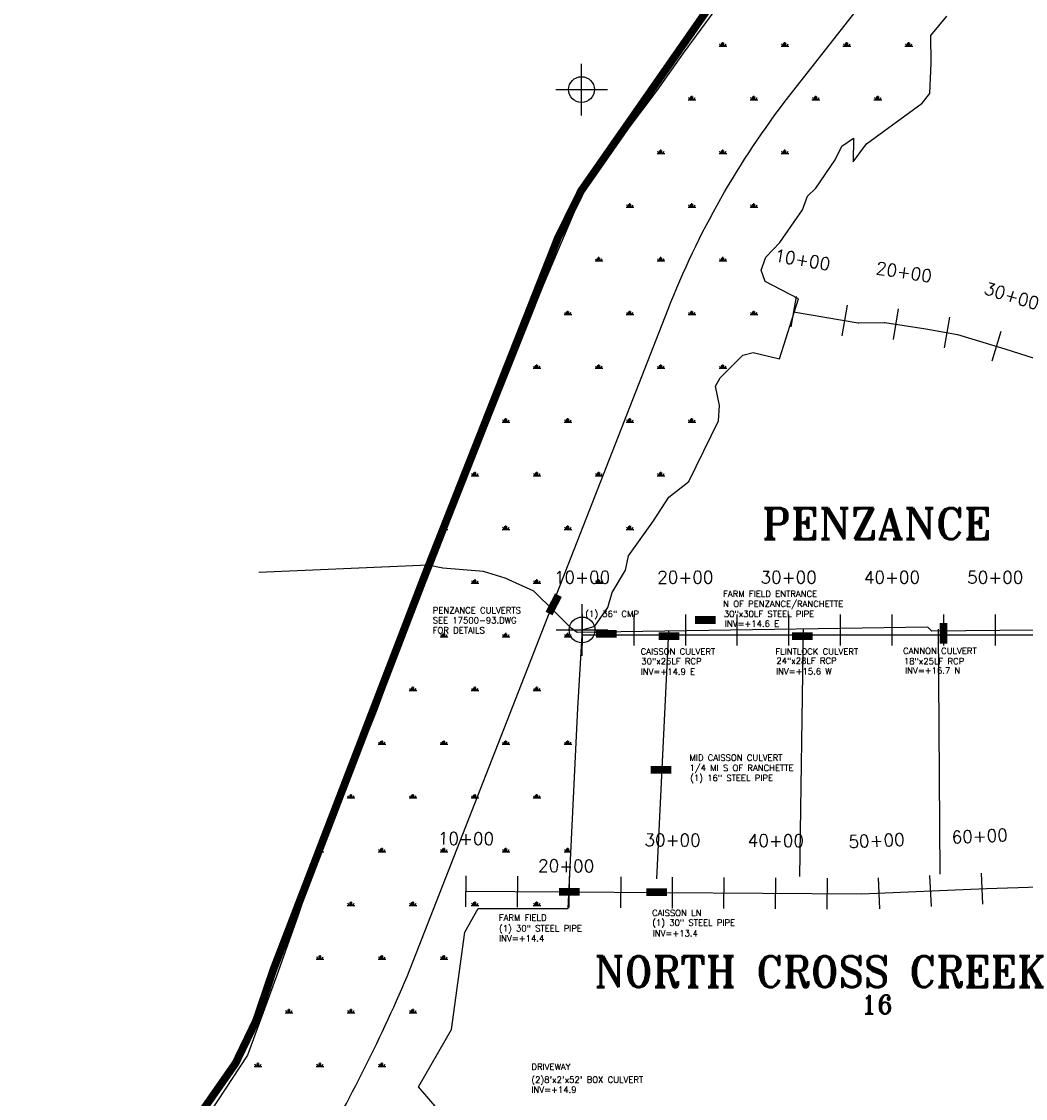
# Model space of a CAD drawing. Extents: x 195000 to 325707, y 779122 to 842722.
# Tile 10 of 21: x 225448 to 235166, y 808732 to 819151. Entities that reach past the tile are written whole.
import ezdxf
from ezdxf.enums import TextEntityAlignment as Align

# ---------------------------------------------------------------- set-up
doc = ezdxf.new("R2010")
doc.units = 0
doc.header["$LTSCALE"] = 800
doc.header["$PDMODE"] = 34
doc.header["$PDSIZE"] = 250
for name, pattern in [('DASHED', [0]), ('PHANTOM', [0]), ('STREAM', [0])]:
    doc.linetypes.add(name, pattern=pattern)
doc.layers.get('0').update_dxf_attribs({"linetype": 'CONTINUOUS'})
for name, color, linetype in [('EXLIMBS', 7, 'STREAM'), ('EXSTRUCTURES', 2, 'CONTINUOUS'), ('HATCH', 3, 'CONTINUOUS'), ('HEC2STA', 7, 'STREAM'), ('MAJROADS', 9, 'CONTINUOUS'), ('MINROADS', 9, 'CONTINUOUS'), ('ROW', 12, 'PHANTOM'), ('SEC', 2, 'CONTINUOUS'), ('TEXT', 7, 'CONTINUOUS'), ('WSHEDS', 11, 'CONTINUOUS')]:
    doc.layers.add(name, color=color, linetype=linetype)
doc.styles.get("Standard").update_dxf_attribs({"font": 'ROMANT'})

# ---------------------------------------------------------------- blocks, each defined once
blk = doc.blocks.new('*X')
at = {"color": 0}
for p, q in [((232228, 818914), (232228, 818944)), ((232238, 818914), (232238, 818951)), ((232247, 818914), (232247, 818944)), ((232828, 818914), (232828, 818944)), ((232838, 818914), (232838, 818951)), ((232847, 818914), (232847, 818944)), ((233428, 818914), (233428, 818944)), ((233438, 818914), (233438, 818951)), ((233447, 818914), (233447, 818944)), ((234028, 818914), (234028, 818944)), ((234038, 818914), (234038, 818951)), ((234047, 818914), (234047, 818944)), ((232200, 818914), (232275, 818914)), ((232219, 818914), (232207, 818934)), ((232256, 818914), (232268, 818934)), ((232800, 818914), (232875, 818914)), ((232819, 818914), (232807, 818934)), ((232856, 818914), (232868, 818934)), ((233400, 818914), (233475, 818914)), ((233419, 818914), (233407, 818934)), ((233456, 818914), (233468, 818934)), ((234000, 818914), (234075, 818914)), ((234019, 818914), (234007, 818934)), ((234056, 818914), (234068, 818934)), ((231928, 818394), (231928, 818424)), ((231938, 818394), (231938, 818432)), ((231947, 818394), (231947, 818424)), ((232528, 818394), (232528, 818424)), ((232538, 818394), (232538, 818432)), ((232547, 818394), (232547, 818424)), ((233128, 818394), (233128, 818424)), ((233138, 818394), (233138, 818432)), ((233147, 818394), (233147, 818424)), ((233728, 818394), (233728, 818424)), ((233738, 818394), (233738, 818432)), ((233747, 818394), (233747, 818424)), ((231900, 818394), (231975, 818394)), ((231919, 818394), (231907, 818415)), ((231956, 818394), (231968, 818415)), ((232500, 818394), (232575, 818394)), ((232519, 818394), (232507, 818415)), ((232556, 818394), (232568, 818415)), ((233100, 818394), (233175, 818394)), ((233119, 818394), (233107, 818415)), ((233156, 818394), (233168, 818415)), ((233700, 818394), (233775, 818394)), ((233719, 818394), (233707, 818415)), ((233756, 818394), (233768, 818415)), ((231628, 817874), (231628, 817904)), ((231638, 817874), (231638, 817912)), ((231647, 817874), (231647, 817904)), ((232228, 817874), (232228, 817904)), ((232238, 817874), (232238, 817912)), ((232247, 817874), (232247, 817904)), ((232828, 817874), (232828, 817904)), ((232838, 817874), (232838, 817912)), ((232847, 817874), (232847, 817904)), ((231600, 817874), (231675, 817874)), ((231619, 817874), (231607, 817895)), ((231656, 817874), (231668, 817895)), ((232200, 817874), (232275, 817874)), ((232219, 817874), (232207, 817895)), ((232256, 817874), (232268, 817895)), ((232800, 817874), (232875, 817874)), ((232819, 817874), (232807, 817895)), ((232856, 817874), (232868, 817895)), ((231328, 817355), (231328, 817385)), ((231338, 817355), (231338, 817392)), ((231347, 817355), (231347, 817385)), ((231928, 817355), (231928, 817385)), ((231938, 817355), (231938, 817392)), ((231947, 817355), (231947, 817385)), ((232528, 817355), (232528, 817385)), ((232538, 817355), (232538, 817392)), ((232547, 817355), (232547, 817385)), ((231300, 817355), (231375, 817355)), ((231319, 817355), (231307, 817376)), ((231356, 817355), (231368, 817376)), ((231900, 817355), (231975, 817355)), ((231919, 817355), (231907, 817376)), ((231956, 817355), (231968, 817376)), ((232500, 817355), (232575, 817355)), ((232519, 817355), (232507, 817376)), ((232556, 817355), (232568, 817376)), ((231028, 816835), (231028, 816865)), ((231038, 816835), (231038, 816873)), ((231047, 816835), (231047, 816865)), ((231628, 816835), (231628, 816865)), ((231638, 816835), (231638, 816873)), ((231647, 816835), (231647, 816865)), ((232228, 816835), (232228, 816865)), ((232238, 816835), (232238, 816873)), ((232247, 816835), (232247, 816865)), ((231000, 816835), (231075, 816835)), ((231019, 816835), (231007, 816856)), ((231056, 816835), (231068, 816856)), ((231600, 816835), (231675, 816835)), ((231619, 816835), (231607, 816856)), ((231656, 816835), (231668, 816856)), ((232200, 816835), (232275, 816835)), ((232219, 816835), (232207, 816856)), ((232256, 816835), (232268, 816856)), ((230728, 816316), (230728, 816346)), ((230738, 816316), (230738, 816353)), ((230747, 816316), (230747, 816346)), ((231328, 816316), (231328, 816346)), ((231338, 816316), (231338, 816353)), ((231347, 816316), (231347, 816346)), ((231928, 816316), (231928, 816346)), ((231938, 816316), (231938, 816353)), ((231947, 816316), (231947, 816346)), ((232528, 816316), (232528, 816346)), ((232538, 816316), (232538, 816353)), ((232547, 816316), (232547, 816346)), ((230700, 816316), (230775, 816316)), ((230719, 816316), (230707, 816336)), ((230756, 816316), (230768, 816336)), ((231300, 816316), (231375, 816316)), ((231319, 816316), (231307, 816336)), ((231356, 816316), (231368, 816336)), ((231900, 816316), (231975, 816316)), ((231919, 816316), (231907, 816336)), ((231956, 816316), (231968, 816336)), ((232500, 816316), (232575, 816316)), ((232519, 816316), (232507, 816336)), ((232556, 816316), (232568, 816336)), ((230419, 815796), (230407, 815817)), ((230428, 815796), (230428, 815826)), ((230438, 815796), (230438, 815833)), ((230447, 815796), (230447, 815826)), ((230456, 815796), (230468, 815817)), ((231019, 815796), (231007, 815817)), ((231028, 815796), (231028, 815826)), ((231038, 815796), (231038, 815833)), ((231047, 815796), (231047, 815826)), ((231056, 815796), (231068, 815817)), ((231619, 815796), (231607, 815817)), ((231628, 815796), (231628, 815826)), ((231638, 815796), (231638, 815833)), ((231647, 815796), (231647, 815826)), ((231656, 815796), (231668, 815817)), ((232219, 815796), (232207, 815817)), ((232228, 815796), (232228, 815826)), ((232238, 815796), (232238, 815833)), ((232247, 815796), (232247, 815826)), ((232256, 815796), (232268, 815817)), ((230400, 815796), (230475, 815796)), ((231000, 815796), (231075, 815796)), ((231600, 815796), (231675, 815796)), ((232200, 815796), (232275, 815796)), ((230119, 815276), (230107, 815297)), ((230128, 815276), (230128, 815306)), ((230138, 815276), (230138, 815314)), ((230147, 815276), (230147, 815306)), ((230156, 815276), (230168, 815297)), ((230719, 815276), (230707, 815297)), ((230728, 815276), (230728, 815306)), ((230738, 815276), (230738, 815314)), ((230747, 815276), (230747, 815306)), ((230756, 815276), (230768, 815297)), ((231319, 815276), (231307, 815297)), ((231328, 815276), (231328, 815306)), ((231338, 815276), (231338, 815314)), ((231347, 815276), (231347, 815306)), ((231356, 815276), (231368, 815297)), ((231919, 815276), (231907, 815297)), ((231928, 815276), (231928, 815306)), ((231938, 815276), (231938, 815314)), ((231947, 815276), (231947, 815306)), ((231956, 815276), (231968, 815297)), ((230100, 815276), (230175, 815276)), ((230700, 815276), (230775, 815276)), ((231300, 815276), (231375, 815276)), ((231900, 815276), (231975, 815276)), ((229819, 814757), (229807, 814777)), ((229828, 814757), (229828, 814787)), ((229838, 814757), (229838, 814794)), ((229847, 814757), (229847, 814787)), ((229856, 814757), (229868, 814777)), ((230419, 814757), (230407, 814777)), ((230428, 814757), (230428, 814787)), ((230438, 814757), (230438, 814794)), ((230447, 814757), (230447, 814787)), ((230456, 814757), (230468, 814777)), ((231019, 814757), (231007, 814777)), ((231028, 814757), (231028, 814787)), ((231038, 814757), (231038, 814794)), ((231047, 814757), (231047, 814787)), ((231056, 814757), (231068, 814777)), ((231619, 814757), (231607, 814777)), ((231628, 814757), (231628, 814787)), ((231638, 814757), (231638, 814794)), ((231647, 814757), (231647, 814787)), ((231656, 814757), (231668, 814777)), ((229800, 814757), (229875, 814757)), ((230400, 814757), (230475, 814757)), ((231000, 814757), (231075, 814757)), ((231600, 814757), (231675, 814757)), ((229568, 814258), (229568, 814258)), ((230119, 814237), (230107, 814258)), ((230128, 814237), (230128, 814267)), ((230138, 814237), (230138, 814275)), ((230147, 814237), (230147, 814267)), ((230156, 814237), (230168, 814258)), ((230719, 814237), (230707, 814258)), ((230728, 814237), (230728, 814267)), ((230738, 814237), (230738, 814275)), ((230747, 814237), (230747, 814267)), ((230756, 814237), (230768, 814258)), ((231319, 814237), (231307, 814258)), ((231328, 814237), (231328, 814267)), ((231338, 814237), (231338, 814275)), ((231347, 814237), (231347, 814267)), ((231356, 814237), (231368, 814258)), ((229560, 814237), (229575, 814237)), ((230100, 814237), (230175, 814237)), ((230700, 814237), (230775, 814237)), ((231300, 814237), (231375, 814237)), ((229819, 813717), (229807, 813738)), ((229828, 813717), (229828, 813747)), ((229838, 813717), (229838, 813755)), ((229847, 813717), (229847, 813747)), ((229856, 813717), (229868, 813738)), ((230419, 813717), (230407, 813738)), ((230428, 813717), (230428, 813747)), ((230438, 813717), (230438, 813755)), ((230447, 813717), (230447, 813747)), ((230456, 813717), (230468, 813738)), ((231019, 813717), (231007, 813738)), ((231028, 813717), (231028, 813747)), ((231038, 813717), (231038, 813755)), ((231047, 813717), (231047, 813747)), ((231056, 813717), (231068, 813738)), ((229800, 813717), (229875, 813717)), ((230400, 813717), (230475, 813717)), ((231000, 813717), (231075, 813717)), ((229519, 813198), (229507, 813219)), ((229528, 813198), (229528, 813228)), ((229538, 813198), (229538, 813235)), ((229547, 813198), (229547, 813228)), ((229556, 813198), (229568, 813219)), ((230119, 813198), (230107, 813219)), ((230128, 813198), (230128, 813228)), ((230138, 813198), (230138, 813235)), ((230147, 813198), (230147, 813228)), ((230156, 813198), (230168, 813219)), ((230719, 813198), (230707, 813219)), ((230728, 813198), (230728, 813228)), ((230738, 813198), (230738, 813235)), ((230747, 813198), (230747, 813228)), ((230756, 813198), (230768, 813219)), ((229500, 813198), (229575, 813198)), ((230100, 813198), (230175, 813198)), ((230700, 813198), (230775, 813198)), ((229219, 812678), (229207, 812699)), ((229228, 812678), (229228, 812708)), ((229238, 812678), (229238, 812716)), ((229247, 812678), (229247, 812708)), ((229256, 812678), (229268, 812699)), ((229819, 812678), (229807, 812699)), ((229828, 812678), (229828, 812708)), ((229838, 812678), (229838, 812716)), ((229847, 812678), (229847, 812708)), ((229856, 812678), (229868, 812699)), ((230419, 812678), (230407, 812699)), ((230428, 812678), (230428, 812708)), ((230438, 812678), (230438, 812716)), ((230447, 812678), (230447, 812708)), ((230456, 812678), (230468, 812699)), ((229200, 812678), (229275, 812678)), ((229800, 812678), (229875, 812678)), ((230400, 812678), (230475, 812678)), ((228919, 812159), (228907, 812179)), ((228928, 812159), (228928, 812189)), ((228938, 812159), (228938, 812196)), ((228947, 812159), (228947, 812189)), ((228956, 812159), (228968, 812179)), ((229519, 812159), (229507, 812179)), ((229528, 812159), (229528, 812189)), ((229538, 812159), (229538, 812196)), ((229547, 812159), (229547, 812189)), ((229556, 812159), (229568, 812179)), ((230119, 812159), (230107, 812179)), ((230128, 812159), (230128, 812189)), ((230138, 812159), (230138, 812196)), ((230147, 812159), (230147, 812189)), ((230156, 812159), (230168, 812179)), ((230719, 812159), (230707, 812179)), ((230728, 812159), (230728, 812189)), ((230738, 812159), (230738, 812196)), ((230747, 812159), (230747, 812189)), ((230756, 812159), (230768, 812179)), ((228900, 812159), (228975, 812159)), ((229500, 812159), (229575, 812159)), ((230100, 812159), (230175, 812159)), ((230700, 812159), (230775, 812159)), ((228619, 811639), (228607, 811660)), ((228628, 811639), (228628, 811669)), ((228638, 811639), (228638, 811677)), ((228647, 811639), (228647, 811669)), ((228656, 811639), (228668, 811660)), ((229219, 811639), (229207, 811660)), ((229228, 811639), (229228, 811669)), ((229238, 811639), (229238, 811677)), ((229247, 811639), (229247, 811669)), ((229256, 811639), (229268, 811660)), ((229819, 811639), (229807, 811660)), ((229828, 811639), (229828, 811669)), ((229838, 811639), (229838, 811677)), ((229847, 811639), (229847, 811669)), ((229856, 811639), (229868, 811660)), ((230419, 811639), (230407, 811660)), ((230428, 811639), (230428, 811669)), ((230438, 811639), (230438, 811677)), ((230447, 811639), (230447, 811669)), ((230456, 811639), (230468, 811660)), ((228600, 811639), (228675, 811639)), ((229200, 811639), (229275, 811639)), ((229800, 811639), (229875, 811639)), ((230400, 811639), (230475, 811639)), ((228356, 811119), (228368, 811140)), ((228919, 811119), (228907, 811140)), ((228928, 811119), (228928, 811149)), ((228938, 811119), (228938, 811157)), ((228947, 811119), (228947, 811149)), ((228956, 811119), (228968, 811140)), ((229519, 811119), (229507, 811140)), ((229528, 811119), (229528, 811149)), ((229538, 811119), (229538, 811157)), ((229547, 811119), (229547, 811149)), ((229556, 811119), (229568, 811140)), ((230119, 811119), (230107, 811140)), ((230128, 811119), (230128, 811149)), ((230138, 811119), (230138, 811157)), ((230147, 811119), (230147, 811149)), ((230156, 811119), (230168, 811140)), ((230719, 811119), (230707, 811140)), ((230728, 811119), (230728, 811149)), ((230738, 811119), (230738, 811157)), ((230747, 811119), (230747, 811149)), ((230756, 811119), (230766, 811137)), ((228351, 811119), (228375, 811119)), ((228900, 811119), (228975, 811119)), ((229500, 811119), (229575, 811119)), ((230100, 811119), (230175, 811119)), ((230700, 811119), (230765, 811119)), ((228619, 810600), (228607, 810621)), ((228628, 810600), (228628, 810630)), ((228638, 810600), (228638, 810637)), ((228647, 810600), (228647, 810630)), ((228656, 810600), (228668, 810621)), ((229219, 810600), (229207, 810621)), ((229228, 810600), (229228, 810630)), ((229238, 810600), (229238, 810637)), ((229247, 810600), (229247, 810630)), ((229256, 810600), (229268, 810621)), ((229819, 810600), (229807, 810621)), ((229828, 810600), (229828, 810630)), ((229838, 810600), (229838, 810637)), ((229847, 810600), (229847, 810630)), ((229856, 810600), (229868, 810621)), ((230419, 810600), (230407, 810621)), ((230428, 810600), (230428, 810630)), ((230438, 810600), (230438, 810637)), ((230447, 810600), (230447, 810630)), ((230456, 810600), (230468, 810621)), ((228600, 810600), (228675, 810600)), ((229200, 810600), (229275, 810600)), ((229800, 810600), (229875, 810600)), ((230400, 810600), (230475, 810600)), ((228319, 810080), (228307, 810101)), ((228328, 810080), (228328, 810110)), ((228338, 810080), (228338, 810118)), ((228347, 810080), (228347, 810110)), ((228356, 810080), (228368, 810101)), ((228919, 810080), (228907, 810101)), ((228928, 810080), (228928, 810110)), ((228938, 810080), (228938, 810118)), ((228947, 810080), (228947, 810110)), ((228956, 810080), (228968, 810101)), ((229519, 810080), (229507, 810101)), ((229528, 810080), (229528, 810110)), ((229538, 810080), (229538, 810118)), ((229547, 810080), (229547, 810110)), ((229556, 810080), (229568, 810101)), ((228300, 810080), (228375, 810080)), ((228900, 810080), (228975, 810080)), ((229500, 810080), (229575, 810080)), ((228019, 809561), (228007, 809581)), ((228028, 809561), (228028, 809591)), ((228038, 809561), (228038, 809598)), ((228047, 809561), (228047, 809591)), ((228056, 809561), (228068, 809581)), ((228619, 809561), (228607, 809581)), ((228628, 809561), (228628, 809591)), ((228638, 809561), (228638, 809598)), ((228647, 809561), (228647, 809591)), ((228656, 809561), (228668, 809581)), ((229219, 809561), (229207, 809581)), ((229228, 809561), (229228, 809591)), ((229238, 809561), (229238, 809598)), ((229247, 809561), (229247, 809591)), ((229256, 809561), (229268, 809581)), ((228000, 809561), (228075, 809561)), ((228600, 809561), (228675, 809561)), ((229200, 809561), (229275, 809561)), ((227719, 809041), (227707, 809062)), ((227728, 809041), (227728, 809071)), ((227738, 809041), (227738, 809078)), ((227747, 809041), (227747, 809071)), ((227756, 809041), (227768, 809062)), ((228319, 809041), (228307, 809062)), ((228328, 809041), (228328, 809071)), ((228338, 809041), (228338, 809078)), ((228347, 809041), (228347, 809071)), ((228356, 809041), (228368, 809062)), ((228919, 809041), (228907, 809062)), ((228928, 809041), (228928, 809071)), ((228938, 809041), (228938, 809078)), ((228947, 809041), (228947, 809071)), ((228956, 809041), (228968, 809062)), ((227700, 809041), (227775, 809041)), ((228300, 809041), (228375, 809041)), ((228900, 809041), (228975, 809041))]:
    blk.add_line(p, q, dxfattribs=at)
blk = doc.blocks.new('RCP1')
at = {"color": 0, "const_width": 75}
blk.add_lwpolyline([(-100, 0), (100, 0)], dxfattribs=at)

msp = doc.modelspace()

# ---------------------------------------------------------------- linework, layer by layer
at = {"layer": 'EXLIMBS', "color": 0}
msp.add_lwpolyline([(232921, 816343), (233547, 816237, 0.046485), (233552, 816236), (233800, 816240, -0.043344), (233804, 816240), (234201, 816177, -0.004908), (234201, 816177), (234507, 816123, -0.029445), (234509, 816122), (234966, 815984, -0.002505), (234966, 815984), (235394, 815850, -0.006198)], format="xyb", dxfattribs=at)
for points in [[(230874, 813218), (236604, 813217), (237234, 813229)], [(229747, 810736), (233578, 810710), (234790, 810763), (235809, 810794), (236845, 810800), (237672, 810828), (238505, 810818), (238834, 810839), (239013, 810894), (239209, 810965), (239684, 811345), (239991, 811775), (240325, 812464), (240563, 812857)]]:
    msp.add_lwpolyline(points, dxfattribs=at)
at = {"layer": 'HEC2STA', "color": 0}
for p, q in [((232946, 816491), (232896, 816196)), ((233439, 816407), (233389, 816111)), ((233934, 816371), (233887, 816075)), ((234430, 816289), (234378, 815994)), ((234929, 816152), (234842, 815865)), ((230874, 813414), (230874, 813114)), ((231374, 813414), (231374, 813114)), ((231874, 813414), (231874, 813114)), ((232374, 813414), (232374, 813114)), ((232874, 813414), (232874, 813114)), ((233374, 813414), (233374, 813114)), ((233874, 813414), (233874, 813114)), ((234374, 813413), (234374, 813113)), ((234874, 813413), (234874, 813113)), ((229748, 810886), (229746, 810586)), ((230248, 810883), (230245, 810583)), ((230748, 810879), (230745, 810579)), ((231248, 810876), (231245, 810576)), ((231748, 810873), (231745, 810573)), ((232248, 810869), (232245, 810569)), ((232747, 810866), (232745, 810566)), ((233247, 810862), (233245, 810562)), ((233740, 810867), (233753, 810567)), ((234239, 810889), (234252, 810589)), ((234739, 810911), (234752, 810611))]:
    msp.add_line(p, q, dxfattribs=at)
msp.add_lwpolyline([(220397, 796668), (220706, 796675, 0.080228), (221521, 796824, 0.063803), (222310, 797224, 0.058704), (223870, 798576, 0.039599), (224822, 799801), (226065, 801686, 0.079844), (226628, 802936, 0.031961), (227326, 806385, -0.133107), (227703, 807275, 0.032437), (228242, 808062, 0.032922), (229182, 809913), (231707, 816367, -0.071861), (232876, 818425), (234285, 820221, -0.165351)], format="xyb", dxfattribs=at)
at = {"layer": 'MAJROADS', "color": 0}
msp.add_lwpolyline([(232111, 819298), (230866, 817514), (230758, 817325), (230639, 817054), (230440, 816535), (230315, 816208), (229363, 813820), (228621, 811957), (227887, 809980), (227718, 809482), (227616, 809251), (227520, 809072), (227179, 808584), (226632, 808024), (225916, 807240), (225690, 806836), (225608, 806555), (225553, 806138), (225532, 805233), (225465, 802969), (225363, 802555)], dxfattribs=at)
at = {"layer": 'MINROADS', "color": 0}
for points in [[(238160, 813280), (236860, 813283), (236238, 813272), (234260, 813253), (234220, 813290), (230827, 813241), (230768, 813281), (230609, 813444), (230406, 813639), (230131, 813764), (229921, 813831), (229525, 813862), (229385, 813890), (227746, 813819)], [(231710, 813253), (231594, 810857)], [(233013, 813272), (232980, 810879)], [(234320, 813272), (234336, 810900)]]:
    msp.add_lwpolyline(points, dxfattribs=at)
at = {"layer": 'ROW', "color": 0}
for points in [[(232195, 819309), (231854, 818844), (231598, 818482), (231192, 817945), (230869, 817470)], [(232431, 815922), (232530, 815950), (232787, 815888), (232968, 816467), (232646, 816637), (232609, 816745), (232653, 816871), (232788, 817013), (233009, 817330), (233055, 817461), (233138, 817538), (233323, 817813), (233388, 817944), (233503, 818022), (233497, 817794), (233629, 817967), (234167, 818362), (234240, 818453), (234254, 818748), (234249, 819014), (234405, 819204)], [(230870, 817473), (230499, 816601), (230193, 815838), (229949, 815227), (229684, 814554), (229431, 813905), (229144, 813183), (228881, 812476), (228622, 811831), (228440, 811334), (228249, 810871), (228126, 810505), (227918, 809914), (227636, 809149), (227130, 808379)], [(228756, 807743), (228897, 808279), (229180, 808255), (229472, 808636), (229291, 808843), (229612, 809399), (229738, 810340), (229869, 810568), (230739, 810568), (230833, 812507), (230878, 813264)]]:
    msp.add_lwpolyline(points, dxfattribs=at)
at = {"layer": 'ROW', "color": 0, "linetype": 'DASHED'}
msp.add_lwpolyline([(230878, 813264), (230998, 813300), (231124, 813483), (231166, 813628), (231294, 813843), (231324, 813980), (231566, 814320), (231714, 814550), (231909, 814701), (232195, 815287), (232204, 815435), (232166, 815623), (232211, 815703), (232431, 815922)], dxfattribs=at)
at = {"layer": 'SEC', "color": 0}
for p in [(230869, 818492), (230874, 813264)]:
    msp.add_point(p, dxfattribs=at)
at = {"layer": 'WSHEDS', "color": 0, "const_width": 75}
msp.add_lwpolyline([(225203, 802121), (225465, 802969), (225465, 802969), (225526, 805241), (225553, 806138), (225608, 806555), (225690, 806836), (225916, 807240), (226632, 808024), (227179, 808584), (227520, 809072), (227718, 809482), (227887, 809980), (229363, 813820), (230639, 817054), (230866, 817514), (232111, 819298)], dxfattribs=at)

# ---------------------------------------------------------------- block references
at = {"layer": 'EXSTRUCTURES', "color": 0}
for p, rotation in [((230600, 813512), 63), ((232066, 813361), 180), ((234374, 813233), 90)]:
    msp.add_blockref('RCP1', p, dxfattribs=dict(at, rotation=rotation))
for p in [(231110, 813226), (231715, 813205), (233008, 813205), (231639, 811911), (230750, 810730), (231596, 810728)]:
    msp.add_blockref('RCP1', p, dxfattribs=at)
at = {"layer": 'HATCH', "color": 0}
msp.add_blockref('*X', (0, 0), dxfattribs=at)
msp.add_blockref('*X', (0, 0), dxfattribs=at)
msp.add_blockref('*X', (0, 0), dxfattribs=at)
msp.add_blockref('*X', (0, 0), dxfattribs=at)
msp.add_blockref('*X', (0, 0), dxfattribs=at)

# ---------------------------------------------------------------- texts
at = {"layer": 'EXSTRUCTURES', "color": 0}
for s, p in [('FARM FIELD ENTRANCE', (232240, 813584)), ('N OF PENZANCE/RANCHETTE', (232240, 813487)), ('PENZANCE CULVERTS', (229429, 813425)), ('(1) 36" CMP', (230906, 813390)), ('30"x30LF STEEL PIPE', (232247, 813390)), ('SEE 17500-93.DWG', (229429, 813328)), ('INV=+14.6 E', (232256, 813295)), ('FOR DETAILS', (229429, 813231)), ('CAISSON CULVERT', (231441, 813026)), ('FLINTLOCK CULVERT', (232745, 813026)), ('CANNON CULVERT', (233982, 813032)), ('30"x26LF RCP', (231448, 812932)), ('24"x28LF RCP', (232755, 812936)), ('18"x25LF RCP', (233990, 812932)), ('INV=+16.7 N', (234001, 812842)), ('INV=+14.9 E', (231442, 812831)), ('INV=+15.6 W', (232751, 812833)), ('1/4 MI S OF RANCHETTE', (231914, 811900)), ('MID CAISSON CULVERT', (231914, 811998)), ('(1) 16" STEEL PIPE', (231921, 811803)), ('FARM FIELD', (230069, 810451)), ('CAISSON LN', (231552, 810497)), ('(1) 30" STEEL PIPE', (230071, 810347)), ('(1) 30" STEEL PIPE', (231554, 810403)), ('INV=+14.4', (230071, 810250)), ('INV=+13.4', (231558, 810299)), ('DRIVEWAY', (230384, 809008)), ("(2)8'x2'x52' BOX CULVERT", (230384, 808883)), ('INV=+14.9', (230384, 808786))]:
    msp.add_text(s, height=60, dxfattribs=at).set_placement(p)
at = {"layer": 'HEC2STA', "color": 0}
for s, rotation, p in [('10+00', 350.3089, (232997, 816787)), ('20+00', 351.0274, (233981, 816668)), ('30+00', 343.1562, (235016, 816439)), ('10+00', 359.9935, (230874, 813714)), ('20+00', 359.9935, (231874, 813714)), ('30+00', 359.9935, (232874, 813714)), ('40+00', 359.9935, (233874, 813714)), ('50+00', 359.9935, (234874, 813713)), ('60+00', 2.4895, (234726, 811210)), ('10+00', 359.606, (229750, 811186)), ('30+00', 359.606, (231750, 811172)), ('40+00', 359.606, (232750, 811166)), ('50+00', 2.4895, (233727, 811167)), ('20+00', 359.606, (230720, 810922))]:
    msp.add_text(s, height=120, rotation=rotation, dxfattribs=at).set_placement(p, align=Align.CENTER)
at = {"layer": 'SEC', "color": 0}
msp.add_text('16', height=180, dxfattribs=at).set_placement((233576, 809550))
at = {"layer": 'TEXT', "color": 0}
for s, p in [('PENZANCE', (232614, 814144)), ('NORTH CROSS CREEK', (230992, 809809))]:
    msp.add_text(s, height=300, dxfattribs=at).set_placement(p)

doc.saveas('drawing.dxf')
